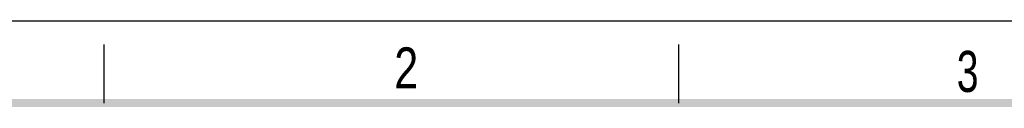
# Model space of a CAD drawing. Header units: millimetres. Extents: x 0 to 210, y 0 to 297.
# Tile 27 of 36: x 49 to 133, y 290 to 297. Entities that reach past the tile are written whole.
import ezdxf

# ---------------------------------------------------------------- set-up
doc = ezdxf.new("R2010")
doc.units = ezdxf.units.MM
doc.header["$LTSCALE"] = 19.36
doc.layers.get('0').update_dxf_attribs({"linetype": 'CONTINUOUS'})
doc.styles.add('TEXTSTYLE_2', font='txt', dxfattribs={"width": 0.75})

msp = doc.modelspace()

# ---------------------------------------------------------------- linework, layer by layer
at = {"color": 2, "linetype": 'CONTINUOUS'}
for p, q in [((0, 297), (210, 297)), ((56, 290), (56, 295)), ((105, 290), (105, 295))]:
    msp.add_line(p, q, dxfattribs=at)
at = {"color": 7, "linetype": 'CONTINUOUS', "const_width": 0.7}
msp.add_lwpolyline([(7, 290), (203, 290)], dxfattribs=at)

# ---------------------------------------------------------------- texts
at = {"color": 5, "linetype": 'CONTINUOUS', "style": 'TEXTSTYLE_2'}
for s, width, p in [('2', 0.785714, (80.73138, 291.23958)), ('3', 0.714286, (128.68391, 290.94286))]:
    msp.add_text(s, height=3.5, dxfattribs=dict(at, width=width)).set_placement(p)

doc.saveas('drawing.dxf')
